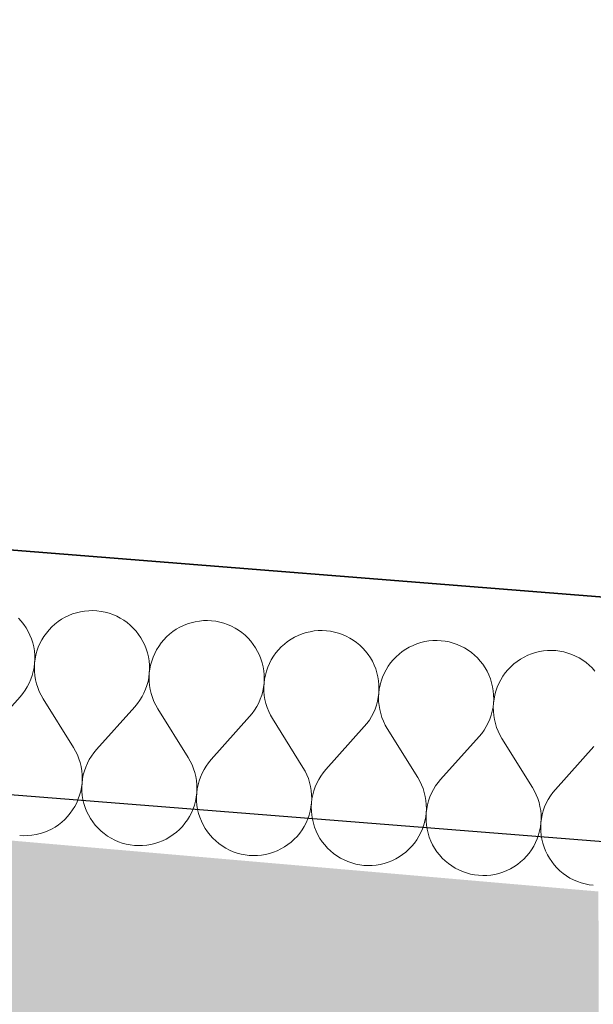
# Model space of a CAD drawing. Header units: millimetres. Extents: x -40276 to 214973, y -147941 to 35228.
# Tile 248 of 256: x -6736 to -6356, y 18342 to 18993. Entities that reach past the tile are written whole.
import ezdxf

# ---------------------------------------------------------------- set-up
doc = ezdxf.new("R2010")
doc.units = ezdxf.units.MM
doc.header["$MEASUREMENT"] = 0
doc.linetypes.add('Wipeout_Contour', pattern=[1000, 0, -1000])
for name, color, linetype in [('1._POHLED ZÁPADNÍ_2_0_plochy', 7, 'Continuous'), ('1._POHLED ZÁPADNÍ_2_akustické prvky', 7, 'Continuous'), ('1._POHLED ZÁPADNÍ_2_Konstrukce - nosné', 7, 'Continuous'), ('1._POHLED ZÁPADNÍ_2_Nové_Výplně – Řezové', 7, 'Continuous'), ('1._POHLED ZÁPADNÍ_2_Výplně – Řezové', 7, 'Continuous')]:
    doc.layers.add(name, color=color, linetype=linetype)

# ---------------------------------------------------------------- blocks, each defined once
blk = doc.blocks.new('*X20', base_point=(-42174.69, -26223.67))
at = {"layer": '1._POHLED ZÁPADNÍ_2_Nové_Výplně – Řezové', "color": 21, "linetype": 'Continuous', "lineweight": 20, "true_color": 0xffaaaa}
for p, q in [((-6705.82, 18597.84), (-6708.18, 18596.48)), ((-6703.37, 18599.02), (-6705.82, 18597.84)), ((-6700.84, 18600.02), (-6703.37, 18599.02)), ((-6698.25, 18600.84), (-6700.84, 18600.02)), ((-6695.6, 18601.48), (-6698.25, 18600.84)), ((-6692.92, 18601.92), (-6695.6, 18601.48)), ((-6690.21, 18602.17), (-6692.92, 18601.92)), ((-6687.49, 18602.23), (-6690.21, 18602.17)), ((-6684.77, 18602.09), (-6687.49, 18602.23)), ((-6682.07, 18601.76), (-6684.77, 18602.09)), ((-6679.4, 18601.23), (-6682.07, 18601.76)), ((-6676.78, 18600.52), (-6679.4, 18601.23)), ((-6674.21, 18599.62), (-6676.78, 18600.52)), ((-6671.71, 18598.54), (-6674.21, 18599.62)), ((-6669.3, 18597.29), (-6671.71, 18598.54)), ((-6734.8, 18595.22), (-6736.62, 18597.24)), ((-6733.12, 18593.07), (-6734.8, 18595.22)), ((-6731.61, 18590.81), (-6733.12, 18593.07)), ((-6714.6, 18591.47), (-6716.48, 18589.5)), ((-6712.58, 18593.29), (-6714.6, 18591.47)), ((-6710.44, 18594.97), (-6712.58, 18593.29)), ((-6708.18, 18596.48), (-6710.44, 18594.97)), ((-6666.98, 18595.86), (-6669.3, 18597.29)), ((-6664.77, 18594.28), (-6666.98, 18595.86)), ((-6662.68, 18592.54), (-6664.77, 18594.28)), ((-6660.71, 18590.65), (-6662.68, 18592.54)), ((-6629.91, 18591.26), (-6632.27, 18589.9)), ((-6627.46, 18592.44), (-6629.91, 18591.26)), ((-6624.94, 18593.44), (-6627.46, 18592.44)), ((-6622.34, 18594.26), (-6624.94, 18593.44)), ((-6619.7, 18594.9), (-6622.34, 18594.26)), ((-6617.01, 18595.34), (-6619.7, 18594.9)), ((-6614.3, 18595.59), (-6617.01, 18595.34)), ((-6611.58, 18595.64), (-6614.3, 18595.59)), ((-6608.87, 18595.51), (-6611.58, 18595.64)), ((-6606.17, 18595.17), (-6608.87, 18595.51)), ((-6603.5, 18594.65), (-6606.17, 18595.17)), ((-6600.87, 18593.94), (-6603.5, 18594.65)), ((-6598.3, 18593.04), (-6600.87, 18593.94)), ((-6595.81, 18591.96), (-6598.3, 18593.04)), ((-6593.39, 18590.71), (-6595.81, 18591.96)), ((-6730.25, 18588.45), (-6731.61, 18590.81)), ((-6729.07, 18586), (-6730.25, 18588.45)), ((-6728.07, 18583.47), (-6729.07, 18586)), ((-6719.8, 18585.2), (-6721.23, 18582.88)), ((-6718.22, 18587.41), (-6719.8, 18585.2)), ((-6716.48, 18589.5), (-6718.22, 18587.41)), ((-6658.89, 18588.64), (-6660.71, 18590.65)), ((-6657.22, 18586.49), (-6658.89, 18588.64)), ((-6655.7, 18584.23), (-6657.22, 18586.49)), ((-6638.69, 18584.88), (-6640.58, 18582.92)), ((-6636.68, 18586.71), (-6638.69, 18584.88)), ((-6634.53, 18588.38), (-6636.68, 18586.71)), ((-6632.27, 18589.9), (-6634.53, 18588.38)), ((-6591.07, 18589.28), (-6593.39, 18590.71)), ((-6588.86, 18587.7), (-6591.07, 18589.28)), ((-6586.77, 18585.96), (-6588.86, 18587.7)), ((-6584.81, 18584.07), (-6586.77, 18585.96)), ((-6554.01, 18584.67), (-6556.37, 18583.32)), ((-6551.56, 18585.86), (-6554.01, 18584.67)), ((-6549.03, 18586.86), (-6551.56, 18585.86)), ((-6546.44, 18587.68), (-6549.03, 18586.86)), ((-6543.79, 18588.31), (-6546.44, 18587.68)), ((-6541.11, 18588.76), (-6543.79, 18588.31)), ((-6538.4, 18589.01), (-6541.11, 18588.76)), ((-6535.68, 18589.06), (-6538.4, 18589.01)), ((-6532.96, 18588.92), (-6535.68, 18589.06)), ((-6530.26, 18588.59), (-6532.96, 18588.92)), ((-6527.59, 18588.07), (-6530.26, 18588.59)), ((-6524.96, 18587.36), (-6527.59, 18588.07)), ((-6522.4, 18586.46), (-6524.96, 18587.36)), ((-6519.9, 18585.38), (-6522.4, 18586.46)), ((-6517.49, 18584.12), (-6519.9, 18585.38)), ((-6727.25, 18580.88), (-6728.07, 18583.47)), ((-6726.62, 18578.23), (-6727.25, 18580.88)), ((-6726.18, 18575.55), (-6726.62, 18578.23)), ((-6722.48, 18580.46), (-6723.56, 18577.97)), ((-6721.23, 18582.88), (-6722.48, 18580.46)), ((-6654.35, 18581.87), (-6655.7, 18584.23)), ((-6653.17, 18579.42), (-6654.35, 18581.87)), ((-6652.17, 18576.89), (-6653.17, 18579.42)), ((-6643.9, 18578.62), (-6645.32, 18576.3)), ((-6642.31, 18580.83), (-6643.9, 18578.62)), ((-6640.58, 18582.92), (-6642.31, 18580.83)), ((-6582.99, 18582.05), (-6584.81, 18584.07)), ((-6581.31, 18579.91), (-6582.99, 18582.05)), ((-6579.79, 18577.65), (-6581.31, 18579.91)), ((-6562.79, 18578.3), (-6564.67, 18576.34)), ((-6560.77, 18580.13), (-6562.79, 18578.3)), ((-6558.63, 18581.8), (-6560.77, 18580.13)), ((-6556.37, 18583.32), (-6558.63, 18581.8)), ((-6515.17, 18582.7), (-6517.49, 18584.12)), ((-6512.96, 18581.12), (-6515.17, 18582.7)), ((-6510.86, 18579.38), (-6512.96, 18581.12)), ((-6508.9, 18577.49), (-6510.86, 18579.38)), ((-6475.65, 18579.27), (-6478.1, 18578.09)), ((-6473.12, 18580.28), (-6475.65, 18579.27)), ((-6470.53, 18581.1), (-6473.12, 18580.28)), ((-6467.88, 18581.73), (-6470.53, 18581.1)), ((-6465.2, 18582.18), (-6467.88, 18581.73)), ((-6462.49, 18582.43), (-6465.2, 18582.18)), ((-6459.77, 18582.48), (-6462.49, 18582.43)), ((-6457.05, 18582.34), (-6459.77, 18582.48)), ((-6454.35, 18582.01), (-6457.05, 18582.34)), ((-6451.68, 18581.49), (-6454.35, 18582.01)), ((-6449.06, 18580.78), (-6451.68, 18581.49)), ((-6446.49, 18579.88), (-6449.06, 18580.78)), ((-6443.99, 18578.8), (-6446.49, 18579.88)), ((-6441.58, 18577.54), (-6443.99, 18578.8)), ((-6725.93, 18572.84), (-6726.18, 18575.55)), ((-6725.88, 18570.12), (-6725.93, 18572.84)), ((-6725.17, 18572.77), (-6725.69, 18570.1)), ((-6724.45, 18575.4), (-6725.17, 18572.77)), ((-6723.56, 18577.97), (-6724.45, 18575.4)), ((-6651.35, 18574.3), (-6652.17, 18576.89)), ((-6650.72, 18571.65), (-6651.35, 18574.3)), ((-6650.27, 18568.97), (-6650.72, 18571.65)), ((-6646.57, 18573.88), (-6647.65, 18571.38)), ((-6645.32, 18576.3), (-6646.57, 18573.88)), ((-6578.44, 18575.29), (-6579.79, 18577.65)), ((-6577.26, 18572.84), (-6578.44, 18575.29)), ((-6576.26, 18570.31), (-6577.26, 18572.84)), ((-6567.99, 18572.04), (-6569.42, 18569.72)), ((-6566.41, 18574.25), (-6567.99, 18572.04)), ((-6564.67, 18576.34), (-6566.41, 18574.25)), ((-6507.08, 18575.47), (-6508.9, 18577.49)), ((-6505.41, 18573.33), (-6507.08, 18575.47)), ((-6503.89, 18571.07), (-6505.41, 18573.33)), ((-6486.88, 18571.72), (-6488.77, 18569.76)), ((-6484.86, 18573.55), (-6486.88, 18571.72)), ((-6482.72, 18575.22), (-6484.86, 18573.55)), ((-6480.46, 18576.74), (-6482.72, 18575.22)), ((-6478.1, 18578.09), (-6480.46, 18576.74)), ((-6439.26, 18576.12), (-6441.58, 18577.54)), ((-6437.05, 18574.53), (-6439.26, 18576.12)), ((-6434.96, 18572.79), (-6437.05, 18574.53)), ((-6433, 18570.91), (-6434.96, 18572.79)), ((-6399.75, 18572.69), (-6402.2, 18571.51)), ((-6397.22, 18573.7), (-6399.75, 18572.69)), ((-6394.62, 18574.52), (-6397.22, 18573.7)), ((-6391.98, 18575.15), (-6394.62, 18574.52)), ((-6389.29, 18575.59), (-6391.98, 18575.15)), ((-6386.59, 18575.84), (-6389.29, 18575.59)), ((-6383.87, 18575.9), (-6386.59, 18575.84)), ((-6381.15, 18575.76), (-6383.87, 18575.9)), ((-6378.45, 18575.43), (-6381.15, 18575.76)), ((-6375.78, 18574.91), (-6378.45, 18575.43)), ((-6373.15, 18574.19), (-6375.78, 18574.91)), ((-6370.59, 18573.3), (-6373.15, 18574.19)), ((-6368.09, 18572.22), (-6370.59, 18573.3)), ((-6365.67, 18570.96), (-6368.09, 18572.22)), ((-6726.35, 18564.7), (-6726.02, 18567.4)), ((-6726.02, 18567.4), (-6726.15, 18564.68)), ((-6726.02, 18567.4), (-6725.88, 18570.12)), ((-6725.69, 18570.1), (-6726.02, 18567.4)), ((-6650.03, 18566.26), (-6650.27, 18568.97)), ((-6649.97, 18563.54), (-6650.03, 18566.26)), ((-6649.26, 18566.19), (-6649.78, 18563.52)), ((-6648.55, 18568.82), (-6649.26, 18566.19)), ((-6647.65, 18571.38), (-6648.55, 18568.82)), ((-6575.44, 18567.72), (-6576.26, 18570.31)), ((-6574.81, 18565.07), (-6575.44, 18567.72)), ((-6570.67, 18567.3), (-6571.75, 18564.8)), ((-6569.42, 18569.72), (-6570.67, 18567.3)), ((-6502.54, 18568.71), (-6503.89, 18571.07)), ((-6501.36, 18566.26), (-6502.54, 18568.71)), ((-6500.35, 18563.73), (-6501.36, 18566.26)), ((-6492.09, 18565.45), (-6493.51, 18563.13)), ((-6490.5, 18567.67), (-6492.09, 18565.45)), ((-6488.77, 18569.76), (-6490.5, 18567.67)), ((-6431.17, 18568.89), (-6433, 18570.91)), ((-6429.5, 18566.75), (-6431.17, 18568.89)), ((-6427.98, 18564.49), (-6429.5, 18566.75)), ((-6410.98, 18565.14), (-6412.86, 18563.18)), ((-6408.96, 18566.96), (-6410.98, 18565.14)), ((-6406.82, 18568.64), (-6408.96, 18566.96)), ((-6404.56, 18570.16), (-6406.82, 18568.64)), ((-6402.2, 18571.51), (-6404.56, 18570.16)), ((-6363.36, 18569.54), (-6365.67, 18570.96)), ((-6361.15, 18567.95), (-6363.36, 18569.54)), ((-6359.05, 18566.21), (-6361.15, 18567.95)), ((-6357.09, 18564.33), (-6359.05, 18566.21)), ((-6728.49, 18556.84), (-6727.59, 18559.41)), ((-6727.59, 18559.41), (-6726.88, 18562.03)), ((-6726.88, 18562.03), (-6726.35, 18564.7)), ((-6726.15, 18564.68), (-6726.1, 18561.96)), ((-6726.1, 18561.96), (-6725.84, 18559.26)), ((-6725.84, 18559.26), (-6725.4, 18556.57)), ((-6650.44, 18558.12), (-6650.11, 18560.82)), ((-6650.11, 18560.82), (-6650.25, 18558.1)), ((-6650.11, 18560.82), (-6649.97, 18563.54)), ((-6649.78, 18563.52), (-6650.11, 18560.82)), ((-6574.37, 18562.38), (-6574.81, 18565.07)), ((-6574.12, 18559.68), (-6574.37, 18562.38)), ((-6574.07, 18556.96), (-6574.12, 18559.68)), ((-6573.35, 18559.61), (-6573.88, 18556.94)), ((-6572.64, 18562.23), (-6573.35, 18559.61)), ((-6571.75, 18564.8), (-6572.64, 18562.23)), ((-6499.54, 18561.13), (-6500.35, 18563.73)), ((-6498.9, 18558.49), (-6499.54, 18561.13)), ((-6494.76, 18560.72), (-6495.84, 18558.22)), ((-6493.51, 18563.13), (-6494.76, 18560.72)), ((-6426.63, 18562.13), (-6427.98, 18564.49)), ((-6425.45, 18559.68), (-6426.63, 18562.13)), ((-6424.45, 18557.15), (-6425.45, 18559.68)), ((-6416.18, 18558.87), (-6417.6, 18556.55)), ((-6414.6, 18561.08), (-6416.18, 18558.87)), ((-6412.86, 18563.18), (-6414.6, 18561.08)), ((-6355.27, 18562.31), (-6357.09, 18564.33)), ((-6730.83, 18551.93), (-6729.57, 18554.34)), ((-6729.57, 18554.34), (-6728.49, 18556.84)), ((-6725.4, 18556.57), (-6724.76, 18553.93)), ((-6724.76, 18553.93), (-6723.94, 18551.33)), ((-6652.58, 18550.26), (-6651.68, 18552.83)), ((-6651.68, 18552.83), (-6650.97, 18555.45)), ((-6650.97, 18555.45), (-6650.44, 18558.12)), ((-6650.25, 18558.1), (-6650.19, 18555.38)), ((-6650.19, 18555.38), (-6649.94, 18552.67)), ((-6649.94, 18552.67), (-6649.49, 18549.99)), ((-6574.54, 18551.54), (-6574.21, 18554.24)), ((-6574.21, 18554.24), (-6574.34, 18551.52)), ((-6574.21, 18554.24), (-6574.07, 18556.96)), ((-6573.88, 18556.94), (-6574.21, 18554.24)), ((-6498.46, 18555.8), (-6498.9, 18558.49)), ((-6498.21, 18553.09), (-6498.46, 18555.8)), ((-6498.16, 18550.37), (-6498.21, 18553.09)), ((-6497.45, 18553.03), (-6497.97, 18550.36)), ((-6496.74, 18555.65), (-6497.45, 18553.03)), ((-6495.84, 18558.22), (-6496.74, 18555.65)), ((-6423.63, 18554.55), (-6424.45, 18557.15)), ((-6423, 18551.91), (-6423.63, 18554.55)), ((-6418.86, 18554.14), (-6419.94, 18551.64)), ((-6417.6, 18556.55), (-6418.86, 18554.14)), ((-6735.58, 18545.31), (-6733.84, 18547.4)), ((-6733.84, 18547.4), (-6732.25, 18549.61)), ((-6732.25, 18549.61), (-6730.83, 18551.93)), ((-6723.94, 18551.33), (-6722.94, 18548.8)), ((-6722.94, 18548.8), (-6721.75, 18546.35)), ((-6721.75, 18546.35), (-6720.4, 18544)), ((-6654.92, 18545.35), (-6653.67, 18547.76)), ((-6653.67, 18547.76), (-6652.58, 18550.26)), ((-6649.49, 18549.99), (-6648.86, 18547.34)), ((-6648.86, 18547.34), (-6648.04, 18544.75)), ((-6576.68, 18543.68), (-6575.78, 18546.24)), ((-6575.78, 18546.24), (-6575.06, 18548.87)), ((-6575.06, 18548.87), (-6574.54, 18551.54)), ((-6574.34, 18551.52), (-6574.28, 18548.8)), ((-6574.28, 18548.8), (-6574.03, 18546.09)), ((-6574.03, 18546.09), (-6573.59, 18543.41)), ((-6498.63, 18544.96), (-6498.3, 18547.66)), ((-6498.3, 18547.66), (-6498.44, 18544.94)), ((-6498.3, 18547.66), (-6498.16, 18550.37)), ((-6497.97, 18550.36), (-6498.3, 18547.66)), ((-6422.56, 18549.22), (-6423, 18551.91)), ((-6422.31, 18546.51), (-6422.56, 18549.22)), ((-6422.25, 18543.79), (-6422.31, 18546.51)), ((-6421.54, 18546.45), (-6422.06, 18543.78)), ((-6420.83, 18549.07), (-6421.54, 18546.45)), ((-6419.94, 18551.64), (-6420.83, 18549.07)), ((-6735.58, 18545.31), (-6760.98, 18516.92)), ((-6720.4, 18544), (-6700.26, 18511.66)), ((-6659.67, 18538.73), (-6657.93, 18540.82)), ((-6657.93, 18540.82), (-6656.35, 18543.03)), ((-6656.35, 18543.03), (-6654.92, 18545.35)), ((-6648.04, 18544.75), (-6647.03, 18542.22)), ((-6647.03, 18542.22), (-6645.85, 18539.77)), ((-6645.85, 18539.77), (-6644.49, 18537.41)), ((-6579.02, 18538.77), (-6577.76, 18541.18)), ((-6577.76, 18541.18), (-6576.68, 18543.68)), ((-6573.59, 18543.41), (-6572.95, 18540.76)), ((-6572.95, 18540.76), (-6572.13, 18538.17)), ((-6500.77, 18537.1), (-6499.87, 18539.66)), ((-6499.87, 18539.66), (-6499.16, 18542.29)), ((-6499.16, 18542.29), (-6498.63, 18544.96)), ((-6498.44, 18544.94), (-6498.38, 18542.22)), ((-6498.38, 18542.22), (-6498.13, 18539.51)), ((-6498.13, 18539.51), (-6497.68, 18536.83)), ((-6422.73, 18538.38), (-6422.39, 18541.08)), ((-6422.39, 18541.08), (-6422.53, 18538.36)), ((-6422.39, 18541.08), (-6422.25, 18543.79)), ((-6422.06, 18543.78), (-6422.39, 18541.08)), ((-6659.67, 18538.73), (-6685.08, 18510.34)), ((-6644.49, 18537.41), (-6624.35, 18505.08)), ((-6583.77, 18532.15), (-6582.03, 18534.24)), ((-6582.03, 18534.24), (-6580.44, 18536.45)), ((-6580.44, 18536.45), (-6579.02, 18538.77)), ((-6572.13, 18538.17), (-6571.13, 18535.64)), ((-6571.13, 18535.64), (-6569.94, 18533.19)), ((-6569.94, 18533.19), (-6568.59, 18530.83)), ((-6503.11, 18532.19), (-6501.85, 18534.6)), ((-6501.85, 18534.6), (-6500.77, 18537.1)), ((-6497.68, 18536.83), (-6497.05, 18534.18)), ((-6497.05, 18534.18), (-6496.22, 18531.59)), ((-6424.87, 18530.51), (-6423.97, 18533.08)), ((-6423.97, 18533.08), (-6423.25, 18535.71)), ((-6423.25, 18535.71), (-6422.73, 18538.38)), ((-6422.53, 18538.36), (-6422.47, 18535.64)), ((-6422.47, 18535.64), (-6422.22, 18532.93)), ((-6422.22, 18532.93), (-6421.78, 18530.25)), ((-6583.77, 18532.15), (-6609.17, 18503.76)), ((-6568.59, 18530.83), (-6548.45, 18498.5)), ((-6507.86, 18525.57), (-6506.12, 18527.66)), ((-6506.12, 18527.66), (-6504.54, 18529.87)), ((-6504.54, 18529.87), (-6503.11, 18532.19)), ((-6496.22, 18531.59), (-6495.22, 18529.06)), ((-6495.22, 18529.06), (-6494.04, 18526.61)), ((-6494.04, 18526.61), (-6492.68, 18524.25)), ((-6427.2, 18525.6), (-6425.95, 18528.02)), ((-6425.95, 18528.02), (-6424.87, 18530.51)), ((-6421.78, 18530.25), (-6421.14, 18527.6)), ((-6421.14, 18527.6), (-6420.32, 18525.01)), ((-6507.86, 18525.57), (-6533.27, 18497.18)), ((-6492.68, 18524.25), (-6472.54, 18491.91)), ((-6431.96, 18518.99), (-6430.22, 18521.08)), ((-6430.22, 18521.08), (-6428.63, 18523.29)), ((-6428.63, 18523.29), (-6427.2, 18525.6)), ((-6420.32, 18525.01), (-6419.31, 18522.48)), ((-6419.31, 18522.48), (-6418.13, 18520.03)), ((-6418.13, 18520.03), (-6416.78, 18517.67)), ((-6431.96, 18518.99), (-6457.36, 18490.6)), ((-6416.78, 18517.67), (-6396.64, 18485.33)), ((-6698.9, 18509.3), (-6700.26, 18511.66)), ((-6697.72, 18506.85), (-6698.9, 18509.3)), ((-6696.72, 18504.32), (-6697.72, 18506.85)), ((-6686.82, 18508.25), (-6688.41, 18506.04)), ((-6685.08, 18510.34), (-6686.82, 18508.25)), ((-6356.05, 18512.4), (-6381.46, 18484.02)), ((-6695.89, 18501.73), (-6696.72, 18504.32)), ((-6695.26, 18499.08), (-6695.89, 18501.73)), ((-6691.09, 18501.31), (-6692.17, 18498.82)), ((-6689.83, 18503.73), (-6691.09, 18501.31)), ((-6688.41, 18506.04), (-6689.83, 18503.73)), ((-6623, 18502.72), (-6624.35, 18505.08)), ((-6621.82, 18500.27), (-6623, 18502.72)), ((-6620.81, 18497.74), (-6621.82, 18500.27)), ((-6610.91, 18501.67), (-6612.5, 18499.46)), ((-6609.17, 18503.76), (-6610.91, 18501.67)), ((-6694.82, 18496.4), (-6695.26, 18499.08)), ((-6694.56, 18493.69), (-6694.82, 18496.4)), ((-6694.51, 18490.97), (-6694.56, 18493.69)), ((-6693.78, 18493.62), (-6694.31, 18490.95)), ((-6693.07, 18496.25), (-6693.78, 18493.62)), ((-6692.17, 18498.82), (-6693.07, 18496.25)), ((-6619.99, 18495.15), (-6620.81, 18497.74)), ((-6619.35, 18492.5), (-6619.99, 18495.15)), ((-6615.18, 18494.73), (-6616.26, 18492.23)), ((-6613.93, 18497.14), (-6615.18, 18494.73)), ((-6612.5, 18499.46), (-6613.93, 18497.14)), ((-6547.09, 18496.14), (-6548.45, 18498.5)), ((-6545.91, 18493.69), (-6547.09, 18496.14)), ((-6544.91, 18491.16), (-6545.91, 18493.69)), ((-6535.01, 18495.09), (-6536.59, 18492.88)), ((-6533.27, 18497.18), (-6535.01, 18495.09)), ((-6694.97, 18485.55), (-6694.64, 18488.25)), ((-6694.64, 18488.25), (-6694.78, 18485.54)), ((-6694.64, 18488.25), (-6694.51, 18490.97)), ((-6694.31, 18490.95), (-6694.64, 18488.25)), ((-6618.91, 18489.82), (-6619.35, 18492.5)), ((-6618.66, 18487.11), (-6618.91, 18489.82)), ((-6618.6, 18484.39), (-6618.66, 18487.11)), ((-6617.88, 18487.04), (-6618.4, 18484.37)), ((-6617.16, 18489.67), (-6617.88, 18487.04)), ((-6616.26, 18492.23), (-6617.16, 18489.67)), ((-6544.08, 18488.57), (-6544.91, 18491.16)), ((-6543.45, 18485.92), (-6544.08, 18488.57)), ((-6539.28, 18488.15), (-6540.36, 18485.65)), ((-6538.02, 18490.56), (-6539.28, 18488.15)), ((-6536.59, 18492.88), (-6538.02, 18490.56)), ((-6471.19, 18489.56), (-6472.54, 18491.91)), ((-6470, 18487.11), (-6471.19, 18489.56)), ((-6469, 18484.58), (-6470, 18487.11)), ((-6459.1, 18488.51), (-6460.69, 18486.3)), ((-6457.36, 18490.6), (-6459.1, 18488.51)), ((-6696.2, 18480.26), (-6695.49, 18482.88)), ((-6695.49, 18482.88), (-6694.97, 18485.55)), ((-6694.78, 18485.54), (-6694.73, 18482.82)), ((-6694.73, 18482.82), (-6694.48, 18480.11)), ((-6619.07, 18478.97), (-6618.74, 18481.67)), ((-6618.74, 18481.67), (-6618.88, 18478.96)), ((-6618.74, 18481.67), (-6618.6, 18484.39)), ((-6618.4, 18484.37), (-6618.74, 18481.67)), ((-6543, 18483.24), (-6543.45, 18485.92)), ((-6542.75, 18480.53), (-6543, 18483.24)), ((-6542.69, 18477.81), (-6542.75, 18480.53)), ((-6541.26, 18483.09), (-6541.97, 18480.46)), ((-6540.36, 18485.65), (-6541.26, 18483.09)), ((-6468.18, 18481.98), (-6469, 18484.58)), ((-6467.54, 18479.34), (-6468.18, 18481.98)), ((-6463.37, 18481.57), (-6464.45, 18479.07)), ((-6462.11, 18483.98), (-6463.37, 18481.57)), ((-6460.69, 18486.3), (-6462.11, 18483.98)), ((-6395.28, 18482.97), (-6396.64, 18485.33)), ((-6394.1, 18480.52), (-6395.28, 18482.97)), ((-6393.09, 18478), (-6394.1, 18480.52)), ((-6383.2, 18481.93), (-6384.78, 18479.72)), ((-6381.46, 18484.02), (-6383.2, 18481.93)), ((-6699.43, 18472.78), (-6698.18, 18475.19)), ((-6698.18, 18475.19), (-6697.1, 18477.69)), ((-6697.1, 18477.69), (-6696.2, 18480.26)), ((-6694.48, 18480.11), (-6694.04, 18477.42)), ((-6694.04, 18477.42), (-6693.41, 18474.78)), ((-6693.41, 18474.78), (-6692.59, 18472.18)), ((-6620.3, 18473.68), (-6619.59, 18476.3)), ((-6619.59, 18476.3), (-6619.07, 18478.97)), ((-6618.88, 18478.96), (-6618.82, 18476.24)), ((-6618.82, 18476.24), (-6618.57, 18473.53)), ((-6543.16, 18472.39), (-6542.83, 18475.09)), ((-6542.83, 18475.09), (-6542.97, 18472.37)), ((-6542.83, 18475.09), (-6542.69, 18477.81)), ((-6542.5, 18477.79), (-6542.83, 18475.09)), ((-6541.97, 18480.46), (-6542.5, 18477.79)), ((-6467.1, 18476.66), (-6467.54, 18479.34)), ((-6466.85, 18473.95), (-6467.1, 18476.66)), ((-6465.35, 18476.5), (-6466.07, 18473.88)), ((-6464.45, 18479.07), (-6465.35, 18476.5)), ((-6392.27, 18475.4), (-6393.09, 18478)), ((-6391.64, 18472.76), (-6392.27, 18475.4)), ((-6387.47, 18474.99), (-6388.55, 18472.49)), ((-6386.21, 18477.4), (-6387.47, 18474.99)), ((-6384.78, 18479.72), (-6386.21, 18477.4)), ((-6704.18, 18466.15), (-6702.44, 18468.25)), ((-6702.44, 18468.25), (-6700.85, 18470.46)), ((-6700.85, 18470.46), (-6699.43, 18472.78)), ((-6692.59, 18472.18), (-6691.59, 18469.65)), ((-6691.59, 18469.65), (-6690.41, 18467.2)), ((-6623.53, 18466.19), (-6622.27, 18468.61)), ((-6622.27, 18468.61), (-6621.2, 18471.11)), ((-6621.2, 18471.11), (-6620.3, 18473.68)), ((-6618.57, 18473.53), (-6618.13, 18470.84)), ((-6618.13, 18470.84), (-6617.5, 18468.2)), ((-6617.5, 18468.2), (-6616.68, 18465.6)), ((-6544.39, 18467.09), (-6543.68, 18469.72)), ((-6543.68, 18469.72), (-6543.16, 18472.39)), ((-6542.97, 18472.37), (-6542.92, 18469.65)), ((-6542.92, 18469.65), (-6542.67, 18466.94)), ((-6467.25, 18465.81), (-6466.92, 18468.51)), ((-6466.92, 18468.51), (-6467.06, 18465.79)), ((-6466.92, 18468.51), (-6466.79, 18471.23)), ((-6466.59, 18471.21), (-6466.92, 18468.51)), ((-6466.79, 18471.23), (-6466.85, 18473.95)), ((-6466.07, 18473.88), (-6466.59, 18471.21)), ((-6391.19, 18470.07), (-6391.64, 18472.76)), ((-6390.94, 18467.36), (-6391.19, 18470.07)), ((-6389.45, 18469.92), (-6390.16, 18467.3)), ((-6388.55, 18472.49), (-6389.45, 18469.92)), ((-6710.22, 18460.69), (-6708.08, 18462.36)), ((-6708.08, 18462.36), (-6706.06, 18464.19)), ((-6706.06, 18464.19), (-6704.18, 18466.15)), ((-6690.41, 18467.2), (-6689.05, 18464.84)), ((-6689.05, 18464.84), (-6687.54, 18462.58)), ((-6687.54, 18462.58), (-6685.86, 18460.44)), ((-6628.27, 18459.57), (-6626.53, 18461.66)), ((-6626.53, 18461.66), (-6624.95, 18463.88)), ((-6624.95, 18463.88), (-6623.53, 18466.19)), ((-6616.68, 18465.6), (-6615.68, 18463.07)), ((-6615.68, 18463.07), (-6614.5, 18460.62)), ((-6547.62, 18459.61), (-6546.37, 18462.03)), ((-6546.37, 18462.03), (-6545.29, 18464.53)), ((-6545.29, 18464.53), (-6544.39, 18467.09)), ((-6542.67, 18466.94), (-6542.23, 18464.26)), ((-6542.23, 18464.26), (-6541.59, 18461.61)), ((-6541.59, 18461.61), (-6540.78, 18459.02)), ((-6468.49, 18460.51), (-6467.78, 18463.14)), ((-6467.78, 18463.14), (-6467.25, 18465.81)), ((-6467.06, 18465.79), (-6467.01, 18463.07)), ((-6467.01, 18463.07), (-6466.76, 18460.36)), ((-6391.35, 18459.23), (-6391.02, 18461.93)), ((-6391.02, 18461.93), (-6391.16, 18459.21)), ((-6391.02, 18461.93), (-6390.88, 18464.64)), ((-6390.69, 18464.63), (-6391.02, 18461.93)), ((-6390.88, 18464.64), (-6390.94, 18467.36)), ((-6390.16, 18467.3), (-6390.69, 18464.63)), ((-6725.06, 18454.18), (-6722.41, 18454.81)), ((-6722.41, 18454.81), (-6719.82, 18455.63)), ((-6719.82, 18455.63), (-6717.29, 18456.64)), ((-6717.29, 18456.64), (-6714.84, 18457.82)), ((-6714.84, 18457.82), (-6712.48, 18459.17)), ((-6712.48, 18459.17), (-6710.22, 18460.69)), ((-6685.86, 18460.44), (-6684.04, 18458.42)), ((-6684.04, 18458.42), (-6682.08, 18456.53)), ((-6682.08, 18456.53), (-6679.99, 18454.8)), ((-6679.99, 18454.8), (-6677.77, 18453.21)), ((-6634.32, 18454.11), (-6632.17, 18455.78)), ((-6632.17, 18455.78), (-6630.15, 18457.61)), ((-6630.15, 18457.61), (-6628.27, 18459.57)), ((-6614.5, 18460.62), (-6613.15, 18458.26)), ((-6613.15, 18458.26), (-6611.63, 18456)), ((-6611.63, 18456), (-6609.96, 18453.86)), ((-6552.36, 18452.99), (-6550.63, 18455.08)), ((-6550.63, 18455.08), (-6549.04, 18457.29)), ((-6549.04, 18457.29), (-6547.62, 18459.61)), ((-6540.78, 18459.02), (-6539.77, 18456.49)), ((-6539.77, 18456.49), (-6538.59, 18454.04)), ((-6471.71, 18453.03), (-6470.46, 18455.45)), ((-6470.46, 18455.45), (-6469.38, 18457.94)), ((-6469.38, 18457.94), (-6468.49, 18460.51)), ((-6466.76, 18460.36), (-6466.32, 18457.68)), ((-6466.32, 18457.68), (-6465.69, 18455.03)), ((-6465.69, 18455.03), (-6464.87, 18452.44)), ((-6392.58, 18453.93), (-6391.87, 18456.56)), ((-6391.87, 18456.56), (-6391.35, 18459.23)), ((-6391.16, 18459.21), (-6391.1, 18456.49)), ((-6391.1, 18456.49), (-6390.86, 18453.78)), ((-6735.89, 18453.57), (-6733.17, 18453.43)), ((-6733.17, 18453.43), (-6730.45, 18453.49)), ((-6730.45, 18453.49), (-6727.74, 18453.74)), ((-6727.74, 18453.74), (-6725.06, 18454.18)), ((-6677.77, 18453.21), (-6675.46, 18451.79)), ((-6675.46, 18451.79), (-6673.04, 18450.53)), ((-6673.04, 18450.53), (-6670.54, 18449.45)), ((-6670.54, 18449.45), (-6667.98, 18448.55)), ((-6667.98, 18448.55), (-6665.35, 18447.84)), ((-6649.15, 18447.6), (-6646.51, 18448.23)), ((-6646.51, 18448.23), (-6643.91, 18449.05)), ((-6643.91, 18449.05), (-6641.38, 18450.05)), ((-6641.38, 18450.05), (-6638.93, 18451.24)), ((-6638.93, 18451.24), (-6636.57, 18452.59)), ((-6636.57, 18452.59), (-6634.32, 18454.11)), ((-6609.96, 18453.86), (-6608.13, 18451.84)), ((-6608.13, 18451.84), (-6606.17, 18449.95)), ((-6606.17, 18449.95), (-6604.08, 18448.21)), ((-6604.08, 18448.21), (-6601.87, 18446.63)), ((-6558.41, 18447.53), (-6556.27, 18449.2)), ((-6556.27, 18449.2), (-6554.25, 18451.03)), ((-6554.25, 18451.03), (-6552.36, 18452.99)), ((-6538.59, 18454.04), (-6537.24, 18451.68)), ((-6537.24, 18451.68), (-6535.73, 18449.42)), ((-6535.73, 18449.42), (-6534.05, 18447.28)), ((-6476.46, 18446.41), (-6474.72, 18448.5)), ((-6474.72, 18448.5), (-6473.14, 18450.71)), ((-6473.14, 18450.71), (-6471.71, 18453.03)), ((-6464.87, 18452.44), (-6463.87, 18449.91)), ((-6463.87, 18449.91), (-6462.69, 18447.46)), ((-6395.81, 18446.45), (-6394.56, 18448.86)), ((-6394.56, 18448.86), (-6393.48, 18451.36)), ((-6393.48, 18451.36), (-6392.58, 18453.93)), ((-6390.86, 18453.78), (-6390.41, 18451.1)), ((-6390.41, 18451.1), (-6389.78, 18448.45)), ((-6389.78, 18448.45), (-6388.96, 18445.86)), ((-6665.35, 18447.84), (-6662.68, 18447.32)), ((-6662.68, 18447.32), (-6659.98, 18446.99)), ((-6659.98, 18446.99), (-6657.26, 18446.85)), ((-6657.26, 18446.85), (-6654.54, 18446.9)), ((-6654.54, 18446.9), (-6651.84, 18447.15)), ((-6651.84, 18447.15), (-6649.15, 18447.6)), ((-6601.87, 18446.63), (-6599.55, 18445.2)), ((-6599.55, 18445.2), (-6597.14, 18443.95)), ((-6597.14, 18443.95), (-6594.64, 18442.87)), ((-6594.64, 18442.87), (-6592.07, 18441.97)), ((-6592.07, 18441.97), (-6589.45, 18441.26)), ((-6573.25, 18441.02), (-6570.6, 18441.65)), ((-6570.6, 18441.65), (-6568.01, 18442.47)), ((-6568.01, 18442.47), (-6565.48, 18443.47)), ((-6565.48, 18443.47), (-6563.03, 18444.65)), ((-6563.03, 18444.65), (-6560.67, 18446.01)), ((-6560.67, 18446.01), (-6558.41, 18447.53)), ((-6534.05, 18447.28), (-6532.23, 18445.26)), ((-6532.23, 18445.26), (-6530.27, 18443.37)), ((-6530.27, 18443.37), (-6528.17, 18441.63)), ((-6528.17, 18441.63), (-6525.96, 18440.05)), ((-6482.5, 18440.94), (-6480.36, 18442.62)), ((-6480.36, 18442.62), (-6478.34, 18444.44)), ((-6478.34, 18444.44), (-6476.46, 18446.41)), ((-6462.69, 18447.46), (-6461.34, 18445.1)), ((-6461.34, 18445.1), (-6459.82, 18442.84)), ((-6459.82, 18442.84), (-6458.15, 18440.69)), ((-6400.55, 18439.83), (-6398.82, 18441.92)), ((-6398.82, 18441.92), (-6397.23, 18444.13)), ((-6397.23, 18444.13), (-6395.81, 18446.45)), ((-6388.96, 18445.86), (-6387.96, 18443.33)), ((-6387.96, 18443.33), (-6386.78, 18440.88)), ((-6589.45, 18441.26), (-6586.78, 18440.74)), ((-6586.78, 18440.74), (-6584.08, 18440.4)), ((-6584.08, 18440.4), (-6581.36, 18440.27)), ((-6581.36, 18440.27), (-6578.64, 18440.32)), ((-6578.64, 18440.32), (-6575.93, 18440.57)), ((-6575.93, 18440.57), (-6573.25, 18441.02)), ((-6525.96, 18440.05), (-6523.64, 18438.62)), ((-6523.64, 18438.62), (-6521.23, 18437.37)), ((-6521.23, 18437.37), (-6518.73, 18436.29)), ((-6518.73, 18436.29), (-6516.17, 18435.39)), ((-6516.17, 18435.39), (-6513.54, 18434.68)), ((-6497.34, 18434.43), (-6494.69, 18435.07)), ((-6494.69, 18435.07), (-6492.1, 18435.89)), ((-6492.1, 18435.89), (-6489.57, 18436.89)), ((-6489.57, 18436.89), (-6487.12, 18438.07)), ((-6487.12, 18438.07), (-6484.76, 18439.43)), ((-6484.76, 18439.43), (-6482.5, 18440.94)), ((-6458.15, 18440.69), (-6456.32, 18438.67)), ((-6456.32, 18438.67), (-6454.36, 18436.79)), ((-6454.36, 18436.79), (-6452.27, 18435.05)), ((-6452.27, 18435.05), (-6450.06, 18433.47)), ((-6406.6, 18434.36), (-6404.45, 18436.04)), ((-6404.45, 18436.04), (-6402.44, 18437.86)), ((-6402.44, 18437.86), (-6400.55, 18439.83)), ((-6386.78, 18440.88), (-6385.43, 18438.51)), ((-6385.43, 18438.51), (-6383.91, 18436.26)), ((-6383.91, 18436.26), (-6382.24, 18434.11)), ((-6513.54, 18434.68), (-6510.87, 18434.15)), ((-6510.87, 18434.15), (-6508.17, 18433.82)), ((-6508.17, 18433.82), (-6505.45, 18433.68)), ((-6505.45, 18433.68), (-6502.73, 18433.74)), ((-6502.73, 18433.74), (-6500.02, 18433.99)), ((-6500.02, 18433.99), (-6497.34, 18434.43)), ((-6450.06, 18433.47), (-6447.74, 18432.04)), ((-6447.74, 18432.04), (-6445.33, 18430.79)), ((-6445.33, 18430.79), (-6442.83, 18429.71)), ((-6442.83, 18429.71), (-6440.26, 18428.81)), ((-6440.26, 18428.81), (-6437.63, 18428.1)), ((-6421.43, 18427.85), (-6418.79, 18428.49)), ((-6418.79, 18428.49), (-6416.19, 18429.31)), ((-6416.19, 18429.31), (-6413.67, 18430.31)), ((-6413.67, 18430.31), (-6411.22, 18431.49)), ((-6411.22, 18431.49), (-6408.86, 18432.84)), ((-6408.86, 18432.84), (-6406.6, 18434.36)), ((-6382.24, 18434.11), (-6380.42, 18432.09)), ((-6380.42, 18432.09), (-6378.45, 18430.21)), ((-6378.45, 18430.21), (-6376.36, 18428.47)), ((-6376.36, 18428.47), (-6374.15, 18426.88)), ((-6437.63, 18428.1), (-6434.96, 18427.57)), ((-6434.96, 18427.57), (-6432.26, 18427.24)), ((-6432.26, 18427.24), (-6429.55, 18427.1)), ((-6429.55, 18427.1), (-6426.83, 18427.16)), ((-6426.83, 18427.16), (-6424.12, 18427.41)), ((-6424.12, 18427.41), (-6421.43, 18427.85)), ((-6374.15, 18426.88), (-6371.83, 18425.46)), ((-6371.83, 18425.46), (-6369.42, 18424.21)), ((-6369.42, 18424.21), (-6366.92, 18423.13)), ((-6366.92, 18423.13), (-6364.35, 18422.23)), ((-6364.35, 18422.23), (-6361.73, 18421.51)), ((-6361.73, 18421.51), (-6359.06, 18420.99)), ((-6359.06, 18420.99), (-6356.36, 18420.66))]:
    blk.add_line(p, q, dxfattribs=at)

msp = doc.modelspace()

# ---------------------------------------------------------------- hatches: boundary and pattern name
at = {"layer": '1._POHLED ZÁPADNÍ_2_Výplně – Řezové', "linetype": 'Continuous', "lineweight": 13}
msp.add_hatch(color=254, dxfattribs=at).paths.add_polyline_path([(-6352.97, 18416.54), (-10538.45, 18779.45), (-10537.62, 18327.69), (-6352.11, 17964.78)])

# ---------------------------------------------------------------- next in the draw order: wipeouts: each hides what was drawn before it
at = {"color": 254, "linetype": 'Wipeout_Contour', "lineweight": 0, "ltscale": 82830.965884}
msp.add_wipeout([(-10988.08, 18818.43), (-6352.11, 18416.47), (-6339.29, 18575.96), (-10988.08, 18979.03)], dxfattribs=at).dxf.layer = '1._POHLED ZÁPADNÍ_2_Nové_Výplně – Řezové'

# ---------------------------------------------------------------- next in the draw order: linework, layer by layer
at = {"layer": '1._POHLED ZÁPADNÍ_2_akustické prvky', "color": 1, "linetype": 'Continuous', "lineweight": 35}
msp.add_line((-11148.08, 18992.91), (-161.69, 18118.67), dxfattribs=at)
at = {"layer": '1._POHLED ZÁPADNÍ_2_Konstrukce - nosné', "color": 7, "linetype": 'Continuous', "lineweight": 25}
msp.add_line((-10988.08, 18818.43), (-321.45, 17970.06), dxfattribs=at)

# ---------------------------------------------------------------- next in the draw order: block references
at = {"layer": '1._POHLED ZÁPADNÍ_2_0_plochy', "color": 9, "linetype": 'Continuous', "lineweight": 13}
msp.add_blockref('*X20', (-42174.69, -26223.67), dxfattribs=at)

doc.saveas('drawing.dxf')
